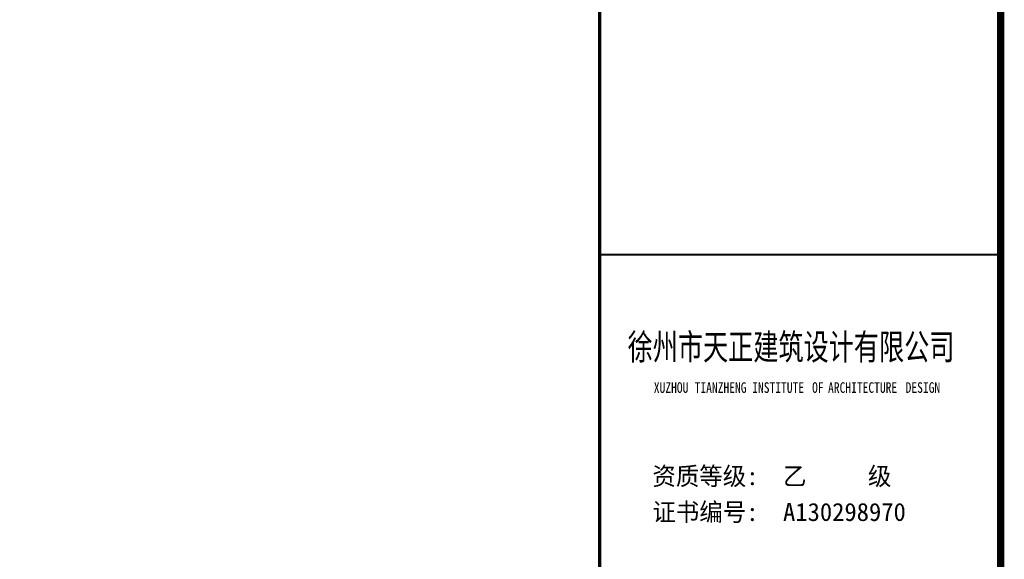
# Model space of a CAD drawing. Extents: x 427948 to 764348, y 274849 to 601549.
# Tile 180 of 212: x 665550 to 679298, y 530479 to 538009. Entities that reach past the tile are written whole.
import ezdxf
from ezdxf.enums import TextEntityAlignment as Align

# ---------------------------------------------------------------- set-up
doc = ezdxf.new("R2010")
doc.units = 0
doc.header["$LTSCALE"] = 1000
doc.header["$MEASUREMENT"] = 0
doc.layers.get('0').update_dxf_attribs({"linetype": 'CONTINUOUS'})
for name, color, linetype in [('PUB_TITLE', 4, 'CONTINUOUS'), ('SHEET_TEXT', 3, 'CONTINUOUS'), ('TK', 7, 'CONTINUOUS')]:
    doc.layers.add(name, color=color, linetype=linetype)
doc.styles.add('-宋体', font='txt', dxfattribs={"width": 0.8})
doc.styles.add('黑体', font='simhei.ttf')

# ---------------------------------------------------------------- blocks, each defined once
blk = doc.blocks.new('24')
at = {"color": 4}
blk.add_line((-1110889, 145319), (-1110889, 202719), dxfattribs=at)
at = {"layer": 'PUB_TITLE'}
for p, q in [((-1110889, 145319), (-1110889, 202719)), ((-1116489, 166598), (-1110889, 166598))]:
    blk.add_line(p, q, dxfattribs=at)
at = {"layer": 'PUB_TITLE', "linetype": 'Continuous', "const_width": 100}
blk.add_lwpolyline([(-1191489, 145319), (-1110889, 145319), (-1110889, 202719), (-1191489, 202719)], close=True, dxfattribs=at)
at = {"layer": 'PUB_TITLE'}
for points, const_width in [([(-1116489, 145319), (-1116489, 202719)], 50), ([(-1116489, 166598), (-1110889, 166598)], 29.8)]:
    blk.add_lwpolyline(points, dxfattribs=dict(at, const_width=const_width))
at = {"layer": 'PUB_TITLE', "linetype": 'Continuous', "const_width": 80}
blk.add_lwpolyline([(-1110889, 145319), (-1110889, 202719)], dxfattribs=at)
at = {"style": '黑体', "width": 0.8}
for s, height, p in [('XUZHOU', 147.9, (-1115733, 164671)), ('TIANZHENG', 147.9, (-1115163, 164671)), ('INSTITUTE', 147.9, (-1114359, 164671)), ('OF', 147.9, (-1113523, 164671)), ('ARCHITECTURE', 147.86, (-1113300, 164671)), ('DESIGN', 147.9, (-1112217, 164671))]:
    blk.add_text(s, height=height, dxfattribs=at).set_placement(p)
at = {"layer": 'SHEET_TEXT', "style": '-宋体', "width": 0.75}
blk.add_text('徐州市天正建筑设计有限公司', height=360, dxfattribs=at).set_placement((-1113817, 165133), align=Align.CENTER)
at = {"layer": 'TK', "style": '-宋体'}
for s, p in [('资质等级:  乙     级', (-1115753, 163383)), ('证书编号:  A130298970', (-1115753, 162883))]:
    blk.add_text(s, height=252, dxfattribs=at).set_placement(p)

msp = doc.modelspace()

# ---------------------------------------------------------------- block references
msp.add_blockref('24', (1790136.9, 368130.5))

doc.saveas('drawing.dxf')
